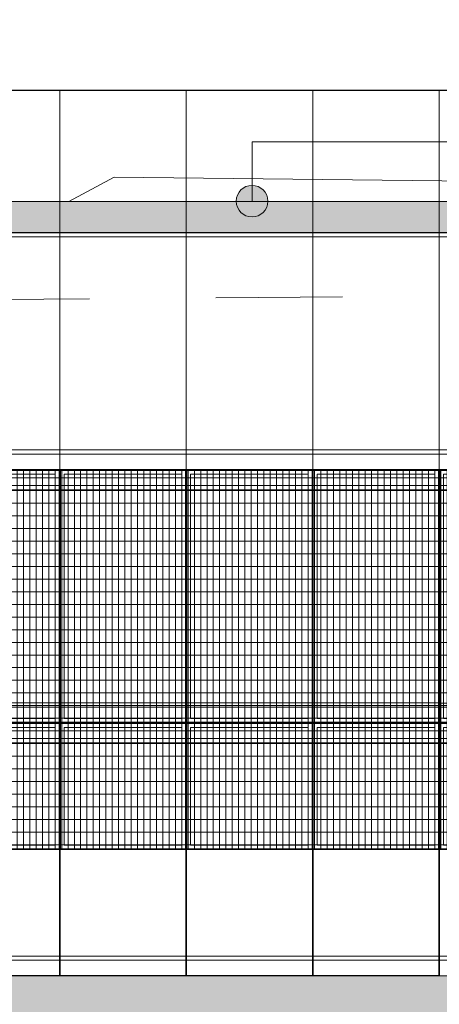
# Model space of a CAD drawing. Header units: metres. Extents: x -373759 to -373409, y 810976 to 811228.
# Tile 32 of 153: x -373644.7 to -373641.38, y 811109.66 to 811117.44. Entities that reach past the tile are written whole.
import ezdxf

# ---------------------------------------------------------------- set-up
doc = ezdxf.new("R2010")
doc.units = ezdxf.units.M
doc.header["$XCLIPFRAME"] = 2
doc.linetypes.add('TRAÇO 1mm', pattern=[2, 1, -1])
for name, color, linetype, lineweight, true_color in [('A-DETL', 7, 'Continuous', 5, 0x00a600), ('BASE ALAMEDA JULIO MULLER 1_explodidoR01_dwg', 7, 'Continuous', 5, 0x767676), ('Curva_Intermediária', 7, 'Continuous', 9, 0x656565)]:
    doc.layers.add(name, color=color, linetype=linetype, lineweight=lineweight, true_color=true_color)
for name, color, linetype, lineweight in [('A-FLOR', 7, 'Continuous', 5), ('A-FLOR-PATT', 7, 'Continuous', 5), ('A-GENM', 7, 'Continuous', 5), ('G-ANNO-TEXT', 7, 'Continuous', 5), ('I-WALL', 7, 'Continuous', 5)]:
    doc.layers.add(name, color=color, linetype=linetype, lineweight=lineweight)
picture_1 = doc.add_image_def('image1.jpg', size_in_pixel=(999, 584))

# ---------------------------------------------------------------- blocks, each defined once
blk = doc.blocks.new('BASE ALAMEDA JULIO MULLER 1_explodidoR01_dwg-478056-PISTA INFERIOR PARTE 1')
at = {"layer": 'Curva_Intermediária', "color": 9, "lineweight": 5, "true_color": 0xc0c0c0, "flags": 128}
blk.add_lwpolyline([(-2381.1, 891326.2), (-4754.5, 891981.2), (-9282.5, 893341.2), (-13522.5, 894429.2), (-17362.5, 895565.2), (-17759.7, 895478.9)], dxfattribs=at)
blk = doc.blocks.new('_EST_ PLACA PISO ESTRUTURAL BORDA - _EST_ PLACA PISO ESTRUTURAL BORDA-V31-PISTA INFERIOR PARTE 1')
at = {"layer": 'A-GENM', "color": 253, "true_color": 0xaaaaaa}
for p, q in [((-1000, 500), (-1000, -500)), ((1997.5, 500), (-997.5, 500)), ((-997.5, 500), (1997.5, 500)), ((-997.5, 500), (-997.5, -500)), ((-997.5, 500), (-997.5, -500)), ((-997.5, 500), (1997.5, 500)), ((-875.8, 500), (-997.5, 500)), ((-997.5, -500), (-997.5, 500)), ((-997.5, 500), (-997.5, -500)), ((-842.5, 500), (-875.8, 500)), ((-875.8, 500), (-875.8, -500)), ((842.5, 500), (-842.5, 500)), ((-842.5, -500), (-842.5, 500)), ((875.8, 500), (842.5, 500)), ((842.5, 500), (842.5, -500)), ((1997.5, 500), (875.8, 500)), ((875.8, 500), (875.8, -500)), ((1997.5, -500), (1997.5, 500)), ((1997.5, 500), (1997.5, -500)), ((1997.5, 500), (1997.5, -500)), ((1997.5, 500), (1997.5, -500)), ((2000, 500), (2000, -500)), ((1997.5, -500), (-997.5, -500)), ((-997.5, -500), (1997.5, -500)), ((-997.5, -500), (-875.8, -500)), ((1997.5, -500), (-997.5, -500)), ((-875.8, -500), (-842.5, -500)), ((-842.5, -500), (842.5, -500)), ((842.5, -500), (875.8, -500)), ((875.8, -500), (1997.5, -500))]:
    blk.add_line(p, q, dxfattribs=at)
blk = doc.blocks.new('_EST_ PLACA PISO ESTRUTURAL MEIO - _EST_ PLACA PISO ESTRUTURAL MEIO-V50-PISTA INFERIOR PARTE 1')
at = {"layer": 'A-GENM', "color": 253, "true_color": 0xaaaaaa}
for p, q in [((-1000, -500), (-1000, 500)), ((-997.5, 500), (997.5, 500)), ((-875.8, 500), (-997.5, 500)), ((997.5, 497.5), (-997.5, 497.5)), ((-997.5, 497.5), (997.5, 497.5)), ((-997.5, 497.5), (-997.5, -497.5)), ((-997.5, 497.5), (-997.5, -497.5)), ((-997.5, -497.5), (-997.5, 497.5)), ((-997.5, 497.5), (-997.5, -497.5)), ((-842.5, 500), (-875.8, 500)), ((-875.8, 493.2), (-875.8, 465)), ((842.5, 500), (-842.5, 500)), ((-842.5, 465), (-842.5, 492.7)), ((875.8, 500), (842.5, 500)), ((842.5, 495), (842.5, 466.9)), ((997.5, 500), (875.8, 500)), ((875.8, 495), (875.8, 466.4)), ((997.5, -497.5), (997.5, 497.5)), ((997.5, 497.5), (997.5, -497.5)), ((997.5, 497.5), (997.5, -497.5)), ((997.5, 497.5), (997.5, -497.5)), ((1000, -500), (1000, 500)), ((-875.8, 465), (-875.8, -465)), ((-842.5, -465), (-842.5, 465)), ((842.5, 465), (842.5, -465)), ((875.8, 465), (875.8, -465)), ((-875.8, -465), (-875.8, -493.2)), ((-842.5, -492.7), (-842.5, -465)), ((842.5, -466.9), (842.5, -495)), ((875.8, -466.4), (875.8, -495)), ((997.5, -497.5), (-997.5, -497.5)), ((-997.5, -497.5), (997.5, -497.5)), ((-997.5, -500), (-875.8, -500)), ((997.5, -500), (-997.5, -500)), ((-875.8, -500), (-842.5, -500)), ((-842.5, -500), (842.5, -500)), ((842.5, -500), (875.8, -500)), ((875.8, -500), (997.5, -500))]:
    blk.add_line(p, q, dxfattribs=at)
blk = doc.blocks.new('_EST_ PLACA PISO ESTRUTURAL MEIO - _EST_ PLACA PISO ESTRUTURAL MEIO-V51-PISTA INFERIOR PARTE 1')
at = {"layer": 'A-GENM', "color": 253, "true_color": 0xaaaaaa}
for p, q in [((-1000, 500), (-1000, -500)), ((-997.5, 500), (0, 500)), ((-875.8, 500), (-997.5, 500)), ((-2.5, 497.5), (-997.5, 497.5)), ((-997.5, 497.5), (-2.5, 497.5)), ((-997.5, 497.5), (-997.5, -497.5)), ((-997.5, 497.5), (-997.5, -497.5)), ((-997.5, -497.5), (-997.5, 497.5)), ((-997.5, 497.5), (-997.5, -497.5)), ((-842.5, 500), (-875.8, 500)), ((-875.8, 495), (-875.8, 467.8)), ((0, 500), (-842.5, 500)), ((-842.5, 465), (-842.5, 495)), ((0, 500), (997.5, 500)), ((842.5, 500), (0, 500)), ((997.5, 497.5), (0, 497.5)), ((0, 497.5), (997.5, 497.5)), ((875.8, 500), (842.5, 500)), ((842.5, 497.5), (842.5, -497.5)), ((997.5, 500), (875.8, 500)), ((875.8, 497.5), (875.8, -497.5)), ((997.5, -497.5), (997.5, 497.5)), ((997.5, 497.5), (997.5, -497.5)), ((997.5, 497.5), (997.5, -497.5)), ((997.5, 497.5), (997.5, -497.5)), ((1000, 500), (1000, -500)), ((-875.8, 465), (-875.8, -465)), ((-842.5, -465), (-842.5, 465)), ((-842.5, -495), (-842.5, -465)), ((-2.5, -497.5), (-997.5, -497.5)), ((-997.5, -497.5), (-2.5, -497.5)), ((-997.5, -500), (-875.8, -500)), ((0, -500), (-997.5, -500)), ((-875.8, -467.8), (-875.8, -495)), ((-875.8, -500), (-842.5, -500)), ((-842.5, -500), (0, -500)), ((997.5, -497.5), (0, -497.5)), ((0, -497.5), (997.5, -497.5)), ((0, -500), (842.5, -500)), ((997.5, -500), (0, -500)), ((842.5, -500), (875.8, -500)), ((875.8, -500), (997.5, -500))]:
    blk.add_line(p, q, dxfattribs=at)
blk = doc.blocks.new('_EST_ PLACA PISO ESTRUTURAL MEIO - _EST_ PLACA PISO ESTRUTURAL MEIO-V52-PISTA INFERIOR PARTE 1')
at = {"layer": 'A-GENM', "color": 253, "true_color": 0xaaaaaa}
for p, q in [((-1000, -500), (-1000, 500)), ((-997.5, 500), (997.5, 500)), ((-875.8, 500), (-997.5, 500)), ((997.5, 497.5), (-997.5, 497.5)), ((-997.5, 497.5), (997.5, 497.5)), ((-997.5, 497.5), (-997.5, 5.9)), ((-997.5, 497.5), (-997.5, 5.9)), ((-997.5, 5.9), (-997.5, 497.5)), ((-997.5, 497.5), (-997.5, 5.9)), ((-842.5, 500), (-875.8, 500)), ((-875.8, 493.2), (-875.8, 465)), ((842.5, 500), (-842.5, 500)), ((-842.5, 465), (-842.5, 492.7)), ((875.8, 500), (842.5, 500)), ((842.5, 495), (842.5, 466.9)), ((997.5, 500), (875.8, 500)), ((875.8, 495), (875.8, 466.4)), ((997.5, -497.5), (997.5, 497.5)), ((997.5, 497.5), (997.5, -497.5)), ((997.5, 497.5), (997.5, -497.5)), ((997.5, 497.5), (997.5, -497.5)), ((1000, -500), (1000, 500)), ((-875.8, 465), (-875.8, -465)), ((-842.5, -465), (-842.5, 465)), ((842.5, 465), (842.5, -465)), ((875.8, 465), (875.8, -465)), ((-997.5, 3.6), (-997.5, -497.5)), ((-997.5, 3.6), (-997.5, -497.5)), ((-997.5, -497.5), (-997.5, 3.6)), ((-997.5, 3.6), (-997.5, -497.5)), ((-875.8, -465), (-875.8, -493.2)), ((-842.5, -492.7), (-842.5, -465)), ((842.5, -466.9), (842.5, -495)), ((875.8, -466.4), (875.8, -495)), ((997.5, -497.5), (-997.5, -497.5)), ((-997.5, -497.5), (997.5, -497.5)), ((-997.5, -500), (-875.8, -500)), ((997.5, -500), (-997.5, -500)), ((-875.8, -500), (-842.5, -500)), ((-842.5, -500), (842.5, -500)), ((842.5, -500), (875.8, -500)), ((875.8, -500), (997.5, -500))]:
    blk.add_line(p, q, dxfattribs=at)
blk = doc.blocks.new('_EST_ PLACA PISO ESTRUTURAL MEIO - _EST_ PLACA PISO ESTRUTURAL MEIO-V53-PISTA INFERIOR PARTE 1')
at = {"layer": 'A-GENM', "color": 253, "true_color": 0xaaaaaa}
for p, q in [((-1000, 500), (-1000, -500)), ((-997.5, 500), (0, 500)), ((-875.8, 500), (-997.5, 500)), ((-2.5, 497.5), (-997.5, 497.5)), ((-997.5, 497.5), (-2.5, 497.5)), ((-997.5, 497.5), (-997.5, -4.1)), ((-997.5, 497.5), (-997.5, -4.1)), ((-997.5, -4.1), (-997.5, 497.5)), ((-997.5, 497.5), (-997.5, -4.1)), ((-842.5, 500), (-875.8, 500)), ((-875.8, 495), (-875.8, 467.8)), ((0, 500), (-842.5, 500)), ((-842.5, 465), (-842.5, 495)), ((0, 500), (997.5, 500)), ((842.5, 500), (0, 500)), ((997.5, 497.5), (0, 497.5)), ((0, 497.5), (997.5, 497.5)), ((875.8, 500), (842.5, 500)), ((842.5, 497.5), (842.5, -497.5)), ((997.5, 500), (875.8, 500)), ((875.8, 497.5), (875.8, -497.5)), ((997.5, -497.5), (997.5, 497.5)), ((997.5, 497.5), (997.5, -497.5)), ((997.5, 497.5), (997.5, -497.5)), ((997.5, 497.5), (997.5, -497.5)), ((1000, 500), (1000, -500)), ((-875.8, 465), (-875.8, -465)), ((-842.5, -465), (-842.5, 465)), ((-997.5, -5.9), (-997.5, -497.5)), ((-997.5, -5.9), (-997.5, -497.5)), ((-997.5, -497.5), (-997.5, -5.9)), ((-997.5, -5.9), (-997.5, -497.5)), ((-842.5, -495), (-842.5, -465)), ((-2.5, -497.5), (-997.5, -497.5)), ((-997.5, -497.5), (-2.5, -497.5)), ((-997.5, -500), (-875.8, -500)), ((0, -500), (-997.5, -500)), ((-875.8, -467.8), (-875.8, -495)), ((-875.8, -500), (-842.5, -500)), ((-842.5, -500), (0, -500)), ((997.5, -497.5), (0, -497.5)), ((0, -497.5), (997.5, -497.5)), ((0, -500), (842.5, -500)), ((997.5, -500), (0, -500)), ((842.5, -500), (875.8, -500)), ((875.8, -500), (997.5, -500))]:
    blk.add_line(p, q, dxfattribs=at)
blk = doc.blocks.new('_EST_ PLACA PISO ESTRUTURAL MEIO - _EST_ PLACA PISO ESTRUTURAL MEIO-V54-PISTA INFERIOR PARTE 1')
at = {"layer": 'A-GENM', "color": 253, "true_color": 0xaaaaaa}
for p, q in [((-1000, -500), (-1000, 500)), ((-997.5, 500), (997.5, 500)), ((-875.8, 500), (-997.5, 500)), ((997.5, 497.5), (-997.5, 497.5)), ((-997.5, 497.5), (997.5, 497.5)), ((-997.5, 497.5), (-997.5, -497.5)), ((-997.5, 497.5), (-997.5, -497.5)), ((-997.5, -497.5), (-997.5, 497.5)), ((-997.5, 497.5), (-997.5, -497.5)), ((-842.5, 500), (-875.8, 500)), ((-875.8, 493.2), (-875.8, 465)), ((842.5, 500), (-842.5, 500)), ((-842.5, 465), (-842.5, 492.7)), ((875.8, 500), (842.5, 500)), ((842.5, 495), (842.5, 466.9)), ((997.5, 500), (875.8, 500)), ((875.8, 495), (875.8, 466.4)), ((997.5, -497.5), (997.5, 497.5)), ((997.5, 497.5), (997.5, -497.5)), ((997.5, 497.5), (997.5, -497.5)), ((997.5, 497.5), (997.5, -497.5)), ((1000, -500), (1000, 500)), ((-875.8, 465), (-875.8, -465)), ((-842.5, -465), (-842.5, 465)), ((842.5, 465), (842.5, -465)), ((875.8, 465), (875.8, -465)), ((-875.8, -465), (-875.8, -493.2)), ((-842.5, -492.7), (-842.5, -465)), ((842.5, -466.9), (842.5, -495)), ((875.8, -466.4), (875.8, -495)), ((997.5, -497.5), (-997.5, -497.5)), ((-997.5, -497.5), (997.5, -497.5)), ((-997.5, -500), (-875.8, -500)), ((997.5, -500), (-997.5, -500)), ((-875.8, -500), (-842.5, -500)), ((-842.5, -500), (842.5, -500)), ((842.5, -500), (875.8, -500)), ((875.8, -500), (997.5, -500))]:
    blk.add_line(p, q, dxfattribs=at)
blk = doc.blocks.new('_EST_ PLACA PISO ESTRUTURAL MEIO - _EST_ PLACA PISO ESTRUTURAL MEIO-V55-PISTA INFERIOR PARTE 1')
at = {"layer": 'A-GENM', "color": 253, "true_color": 0xaaaaaa}
for p, q in [((-1000, 500), (-1000, -500)), ((-997.5, 500), (0, 500)), ((-875.8, 500), (-997.5, 500)), ((-2.5, 497.5), (-997.5, 497.5)), ((-997.5, 497.5), (-2.5, 497.5)), ((-997.5, 497.5), (-997.5, -497.5)), ((-997.5, 497.5), (-997.5, -497.5)), ((-997.5, -497.5), (-997.5, 497.5)), ((-997.5, 497.5), (-997.5, -497.5)), ((-842.5, 500), (-875.8, 500)), ((-875.8, 495), (-875.8, 467.8)), ((0, 500), (-842.5, 500)), ((-842.5, 465), (-842.5, 495)), ((0, 500), (997.5, 500)), ((842.5, 500), (0, 500)), ((997.5, 497.5), (0, 497.5)), ((0, 497.5), (997.5, 497.5)), ((875.8, 500), (842.5, 500)), ((842.5, 497.5), (842.5, -497.5)), ((997.5, 500), (875.8, 500)), ((875.8, 497.5), (875.8, -497.5)), ((997.5, -497.5), (997.5, 497.5)), ((997.5, 497.5), (997.5, -497.5)), ((997.5, 497.5), (997.5, -497.5)), ((997.5, 497.5), (997.5, -497.5)), ((1000, 500), (1000, -500)), ((-875.8, 465), (-875.8, -465)), ((-842.5, -465), (-842.5, 465)), ((-842.5, -495), (-842.5, -465)), ((-2.5, -497.5), (-997.5, -497.5)), ((-997.5, -497.5), (-2.5, -497.5)), ((-997.5, -500), (-875.8, -500)), ((0, -500), (-997.5, -500)), ((-875.8, -467.8), (-875.8, -495)), ((-875.8, -500), (-842.5, -500)), ((-842.5, -500), (0, -500)), ((997.5, -497.5), (0, -497.5)), ((0, -497.5), (997.5, -497.5)), ((0, -500), (842.5, -500)), ((997.5, -500), (0, -500)), ((842.5, -500), (875.8, -500)), ((875.8, -500), (997.5, -500))]:
    blk.add_line(p, q, dxfattribs=at)
blk = doc.blocks.new('_EST_ PLACA PISO ESTRUTURAL BORDA - _EST_ PLACA PISO ESTRUTURAL BORDA-V56-PISTA INFERIOR PARTE 1')
at = {"layer": 'A-GENM', "color": 253, "true_color": 0xaaaaaa}
for p, q in [((-1000, 500), (-1000, -500)), ((1997.5, 500), (-997.5, 500)), ((-997.5, 500), (1997.5, 500)), ((-997.5, 500), (-997.5, -500)), ((-997.5, 500), (-997.5, -500)), ((-997.5, 500), (1997.5, 500)), ((-875.8, 500), (-997.5, 500)), ((-997.5, -500), (-997.5, 500)), ((-997.5, 500), (-997.5, -500)), ((-842.5, 500), (-875.8, 500)), ((-875.8, 500), (-875.8, -500)), ((842.5, 500), (-842.5, 500)), ((-842.5, -500), (-842.5, 500)), ((875.8, 500), (842.5, 500)), ((842.5, 500), (842.5, -500)), ((1997.5, 500), (875.8, 500)), ((875.8, 500), (875.8, -500)), ((1997.5, -500), (1997.5, 500)), ((1997.5, 500), (1997.5, -500)), ((1997.5, 500), (1997.5, -500)), ((1997.5, 500), (1997.5, -500)), ((2000, 500), (2000, -500)), ((1997.5, -500), (-997.5, -500)), ((-997.5, -500), (1997.5, -500)), ((-997.5, -500), (-875.8, -500)), ((1997.5, -500), (-997.5, -500)), ((-875.8, -500), (-842.5, -500)), ((-842.5, -500), (842.5, -500)), ((842.5, -500), (875.8, -500)), ((875.8, -500), (1997.5, -500))]:
    blk.add_line(p, q, dxfattribs=at)
blk = doc.blocks.new('_EST_ PLACA PISO ESTRUTURAL MEIO - _EST_ PLACA PISO ESTRUTURAL MEIO-V57-PISTA INFERIOR PARTE 1')
at = {"layer": 'A-GENM', "color": 253, "true_color": 0xaaaaaa}
for p, q in [((-1000, -500), (-1000, 500)), ((-997.5, 500), (997.5, 500)), ((-875.8, 500), (-997.5, 500)), ((997.5, 497.5), (-997.5, 497.5)), ((-997.5, 497.5), (997.5, 497.5)), ((-997.5, 497.5), (-997.5, -497.5)), ((-997.5, 497.5), (-997.5, -497.5)), ((-997.5, -497.5), (-997.5, 497.5)), ((-997.5, 497.5), (-997.5, -497.5)), ((-842.5, 500), (-875.8, 500)), ((-875.8, 493.2), (-875.8, 465)), ((842.5, 500), (-842.5, 500)), ((-842.5, 465), (-842.5, 492.7)), ((875.8, 500), (842.5, 500)), ((842.5, 495), (842.5, 466.9)), ((997.5, 500), (875.8, 500)), ((875.8, 495), (875.8, 466.4)), ((997.5, -497.5), (997.5, 497.5)), ((997.5, 497.5), (997.5, -497.5)), ((997.5, 497.5), (997.5, -497.5)), ((997.5, 497.5), (997.5, -497.5)), ((1000, -500), (1000, 500)), ((-875.8, 465), (-875.8, -465)), ((-842.5, -465), (-842.5, 465)), ((842.5, 465), (842.5, -465)), ((875.8, 465), (875.8, -465)), ((-875.8, -465), (-875.8, -493.2)), ((-842.5, -492.7), (-842.5, -465)), ((842.5, -466.9), (842.5, -495)), ((875.8, -466.4), (875.8, -495)), ((997.5, -497.5), (-997.5, -497.5)), ((-997.5, -497.5), (997.5, -497.5)), ((-997.5, -500), (-875.8, -500)), ((997.5, -500), (-997.5, -500)), ((-875.8, -500), (-842.5, -500)), ((-842.5, -500), (842.5, -500)), ((842.5, -500), (875.8, -500)), ((875.8, -500), (997.5, -500))]:
    blk.add_line(p, q, dxfattribs=at)
blk = doc.blocks.new('_EST_ PLACA PISO ESTRUTURAL MEIO - _EST_ PLACA PISO ESTRUTURAL MEIO-V58-PISTA INFERIOR PARTE 1')
at = {"layer": 'A-GENM', "color": 253, "true_color": 0xaaaaaa}
for p, q in [((-1000, 500), (-1000, -500)), ((-997.5, 500), (0, 500)), ((-875.8, 500), (-997.5, 500)), ((-2.5, 497.5), (-997.5, 497.5)), ((-997.5, 497.5), (-2.5, 497.5)), ((-997.5, 497.5), (-997.5, -497.5)), ((-997.5, 497.5), (-997.5, -497.5)), ((-997.5, -497.5), (-997.5, 497.5)), ((-997.5, 497.5), (-997.5, -497.5)), ((-842.5, 500), (-875.8, 500)), ((-875.8, 495), (-875.8, 467.8)), ((0, 500), (-842.5, 500)), ((-842.5, 465), (-842.5, 495)), ((0, 500), (997.5, 500)), ((842.5, 500), (0, 500)), ((997.5, 497.5), (0, 497.5)), ((0, 497.5), (997.5, 497.5)), ((875.8, 500), (842.5, 500)), ((842.5, 497.5), (842.5, -497.5)), ((997.5, 500), (875.8, 500)), ((875.8, 497.5), (875.8, -497.5)), ((997.5, -497.5), (997.5, 497.5)), ((997.5, 497.5), (997.5, -497.5)), ((997.5, 497.5), (997.5, -497.5)), ((997.5, 497.5), (997.5, -497.5)), ((1000, 500), (1000, -500)), ((-875.8, 465), (-875.8, -465)), ((-842.5, -465), (-842.5, 465)), ((-842.5, -495), (-842.5, -465)), ((-2.5, -497.5), (-997.5, -497.5)), ((-997.5, -497.5), (-2.5, -497.5)), ((-997.5, -500), (-875.8, -500)), ((0, -500), (-997.5, -500)), ((-875.8, -467.8), (-875.8, -495)), ((-875.8, -500), (-842.5, -500)), ((-842.5, -500), (0, -500)), ((997.5, -497.5), (0, -497.5)), ((0, -497.5), (997.5, -497.5)), ((0, -500), (842.5, -500)), ((997.5, -500), (0, -500)), ((842.5, -500), (875.8, -500)), ((875.8, -500), (997.5, -500))]:
    blk.add_line(p, q, dxfattribs=at)
blk = doc.blocks.new('_EST_ PLACA PISO ESTRUTURAL BORDA - _EST_ PLACA PISO ESTRUTURAL BORDA-V61-PISTA INFERIOR PARTE 1')
at = {"layer": 'A-GENM', "color": 253, "true_color": 0xaaaaaa}
for p, q in [((-1000, 500), (-1000, -500)), ((1997.5, 500), (-997.5, 500)), ((-997.5, 500), (1997.5, 500)), ((-997.5, 500), (-997.5, -500)), ((-997.5, 500), (-997.5, -500)), ((-997.5, 500), (1997.5, 500)), ((-875.8, 500), (-997.5, 500)), ((-997.5, -500), (-997.5, 500)), ((-997.5, 500), (-997.5, -500)), ((-842.5, 500), (-875.8, 500)), ((-875.8, 500), (-875.8, -500)), ((842.5, 500), (-842.5, 500)), ((-842.5, -500), (-842.5, 500)), ((875.8, 500), (842.5, 500)), ((842.5, 500), (842.5, -500)), ((1997.5, 500), (875.8, 500)), ((875.8, 500), (875.8, -500)), ((1997.5, -500), (1997.5, 500)), ((1997.5, 500), (1997.5, -500)), ((1997.5, 500), (1997.5, -500)), ((1997.5, 500), (1997.5, -500)), ((2000, 500), (2000, -500)), ((1997.5, -500), (-997.5, -500)), ((-997.5, -500), (1997.5, -500)), ((-997.5, -500), (-875.8, -500)), ((1997.5, -500), (-997.5, -500)), ((-875.8, -500), (-842.5, -500)), ((-842.5, -500), (842.5, -500)), ((842.5, -500), (875.8, -500)), ((875.8, -500), (1997.5, -500))]:
    blk.add_line(p, q, dxfattribs=at)
blk = doc.blocks.new('_EST_ PLACA PISO ESTRUTURAL MEIO - _EST_ PLACA PISO ESTRUTURAL MEIO-V62-PISTA INFERIOR PARTE 1')
at = {"layer": 'A-GENM', "color": 253, "true_color": 0xaaaaaa}
for p, q in [((-1000, -500), (-1000, 500)), ((-997.5, 500), (997.5, 500)), ((-875.8, 500), (-997.5, 500)), ((997.5, 497.5), (-997.5, 497.5)), ((-997.5, 497.5), (997.5, 497.5)), ((-997.5, 497.5), (-997.5, -497.5)), ((-997.5, 497.5), (-997.5, -497.5)), ((-997.5, -497.5), (-997.5, 497.5)), ((-997.5, 497.5), (-997.5, -497.5)), ((-842.5, 500), (-875.8, 500)), ((-875.8, 493.2), (-875.8, 466.7)), ((842.5, 500), (-842.5, 500)), ((-842.5, 466.7), (-842.5, 492.7)), ((875.8, 500), (842.5, 500)), ((842.5, 495), (842.5, 466.9)), ((997.5, 500), (875.8, 500)), ((875.8, 495), (875.8, 466.7)), ((997.5, -497.5), (997.5, 497.5)), ((997.5, 497.5), (997.5, -497.5)), ((997.5, 497.5), (997.5, -497.5)), ((997.5, 497.5), (997.5, -497.5)), ((1000, -500), (1000, 500)), ((-875.8, 465), (-875.8, -465)), ((-842.5, -465), (-842.5, 465)), ((842.5, 465), (842.5, -465)), ((875.8, 465), (875.8, -465)), ((-875.8, -465), (-875.8, -493.2)), ((-842.5, -492.7), (-842.5, -465)), ((842.5, -466.9), (842.5, -495)), ((875.8, -466.4), (875.8, -495)), ((997.5, -497.5), (-997.5, -497.5)), ((-997.5, -497.5), (997.5, -497.5)), ((-997.5, -500), (-875.8, -500)), ((997.5, -500), (-997.5, -500)), ((-875.8, -500), (-842.5, -500)), ((-842.5, -500), (842.5, -500)), ((842.5, -500), (875.8, -500)), ((875.8, -500), (997.5, -500))]:
    blk.add_line(p, q, dxfattribs=at)
blk = doc.blocks.new('_EST_ PLACA PISO ESTRUTURAL MEIO - _EST_ PLACA PISO ESTRUTURAL MEIO-V63-PISTA INFERIOR PARTE 1')
at = {"layer": 'A-GENM', "color": 253, "true_color": 0xaaaaaa}
for p, q in [((-1000, 500), (-1000, -500)), ((-997.5, 500), (0, 500)), ((-875.8, 500), (-997.5, 500)), ((-2.5, 497.5), (-997.5, 497.5)), ((-997.5, 497.5), (-2.5, 497.5)), ((-997.5, 497.5), (-997.5, -497.5)), ((-997.5, 497.5), (-997.5, -497.5)), ((-997.5, -497.5), (-997.5, 497.5)), ((-997.5, 497.5), (-997.5, -497.5)), ((-842.5, 500), (-875.8, 500)), ((-875.8, 495), (-875.8, 467.8)), ((0, 500), (-842.5, 500)), ((-842.5, 465), (-842.5, 495)), ((0, 500), (997.5, 500)), ((842.5, 500), (0, 500)), ((997.5, 497.5), (0, 497.5)), ((0, 497.5), (997.5, 497.5)), ((875.8, 500), (842.5, 500)), ((842.5, 497.5), (842.5, -497.5)), ((997.5, 500), (875.8, 500)), ((875.8, 497.5), (875.8, -497.5)), ((997.5, -497.5), (997.5, 497.5)), ((997.5, 497.5), (997.5, -497.5)), ((997.5, 497.5), (997.5, -497.5)), ((997.5, 497.5), (997.5, -497.5)), ((1000, 500), (1000, -500)), ((-875.8, 465), (-875.8, -465)), ((-842.5, -465), (-842.5, 465)), ((-2.5, -497.5), (-997.5, -497.5)), ((-997.5, -497.5), (-2.5, -497.5)), ((-997.5, -500), (-875.8, -500)), ((0, -500), (-997.5, -500)), ((-875.8, -467.8), (-875.8, -495)), ((-875.8, -500), (-842.5, -500)), ((-842.5, -495), (-842.5, -468.8)), ((-842.5, -500), (0, -500)), ((997.5, -497.5), (0, -497.5)), ((0, -497.5), (997.5, -497.5)), ((0, -500), (842.5, -500)), ((997.5, -500), (0, -500)), ((842.5, -500), (875.8, -500)), ((875.8, -500), (997.5, -500))]:
    blk.add_line(p, q, dxfattribs=at)
blk = doc.blocks.new('_EME_ GRADEX PISO 3X1  - _EME_ GRADEX PISO 3X1 -3587918-PISTA INFERIOR PARTE 1')
at = {"layer": 'A-GENM', "true_color": 0xaaaaaa}
h = blk.add_hatch(dxfattribs=at)
h.set_pattern_fill('FP_1', color=253, style=0, pattern_type=2)
h.set_pattern_definition([(270, (3125.54, 1874.46), (100, 6e-15), []), (0, (3125.54, 1874.46), (0, 50), [])])
h.paths.add_polyline_path([(0, -1000), (3000, -1000), (3000, 0), (0, 0), (0, -502.1)], flags=0)
at = {"layer": 'A-GENM', "color": 253, "true_color": 0xaaaaaa}
for p, q in [((0, -1000), (0, 0)), ((0, 0), (2000, 0)), ((2000, 0), (0, 0)), ((0, 0), (0, -1000)), ((0, -1000), (0, 0)), ((0, 0), (3000, 0)), ((3000, 0), (0, 0)), ((0, 0), (0, -1000)), ((2000, 0), (2000, -1000)), ((2000, -1000), (2000, 0)), ((3000, 0), (3000, -1000)), ((3000, -1000), (3000, 0)), ((5, -5), (1995, -5)), ((5, -995), (5, -5)), ((5, -5), (1995, -5)), ((5, -995), (5, -5)), ((1965, -35), (35, -35)), ((35, -35), (35, -965)), ((35, -965), (35, -35)), ((35, -35), (1965, -35)), ((1965, -965), (1965, -35)), ((1965, -35), (1965, -965)), ((1995, -5), (1995, -995)), ((1995, -5), (1995, -995)), ((2000, -1000), (2000, 0)), ((2000, 0), (3000, 0)), ((3000, 0), (2000, 0)), ((2000, 0), (2000, -1000)), ((2005, -5), (2995, -5)), ((2005, -995), (2005, -5)), ((2005, -5), (2995, -5)), ((2005, -995), (2005, -5)), ((2965, -35), (2035, -35)), ((2035, -35), (2035, -965)), ((2035, -965), (2035, -35)), ((2035, -35), (2965, -35)), ((2965, -965), (2965, -35)), ((2965, -35), (2965, -965)), ((2995, -5), (2995, -995)), ((2995, -5), (2995, -995)), ((3000, 0), (3000, -1000)), ((3000, -1000), (3000, 0)), ((2000, -1000), (0, -1000)), ((0, -1000), (2000, -1000)), ((3000, -1000), (0, -1000)), ((0, -1000), (3000, -1000)), ((1995, -995), (5, -995)), ((1995, -995), (5, -995)), ((35, -965), (1965, -965)), ((1965, -965), (35, -965)), ((3000, -1000), (2000, -1000)), ((2000, -1000), (3000, -1000)), ((2995, -995), (2005, -995)), ((2995, -995), (2005, -995)), ((2035, -965), (2965, -965)), ((2965, -965), (2035, -965))]:
    blk.add_line(p, q, dxfattribs=at)
blk = doc.blocks.new('_EME_ GRADEX PISO 3X1  - _EME_ GRADEX PISO 3X1 -V185-PISTA INFERIOR PARTE 1')
at = {"layer": 'A-GENM', "true_color": 0xaaaaaa}
h = blk.add_hatch(dxfattribs=at)
h.set_pattern_fill('FP_4', color=253, style=0, pattern_type=2)
h.set_pattern_definition([(90, (3125.54, -1874.46), (100, -6e-15), []), (0, (3125.54, -1874.46), (0, -50), [])])
h.paths.add_polyline_path([(0, 0), (3000, 0), (3000, 1000), (0, 1000), (0, 557.8)], flags=0)
at = {"layer": 'A-GENM', "color": 253, "true_color": 0xaaaaaa}
for p, q in [((0, 0), (0, 1000)), ((0, 1000), (2000, 1000)), ((2000, 1000), (0, 1000)), ((0, 1000), (0, 0)), ((0, 0), (0, 1000)), ((0, 1000), (3000, 1000)), ((3000, 1000), (0, 1000)), ((0, 1000), (0, 0)), ((5, 5), (5, 995)), ((5, 995), (1995, 995)), ((5, 995), (1995, 995)), ((5, 5), (5, 995)), ((1965, 965), (35, 965)), ((35, 965), (35, 35)), ((35, 35), (35, 965)), ((35, 965), (1965, 965)), ((1965, 35), (1965, 965)), ((1965, 965), (1965, 35)), ((1995, 995), (1995, 5)), ((1995, 995), (1995, 5)), ((2000, 1000), (2000, 0)), ((2000, 0), (2000, 1000)), ((2000, 0), (2000, 1000)), ((2000, 1000), (3000, 1000)), ((3000, 1000), (2000, 1000)), ((2000, 1000), (2000, 0)), ((2005, 5), (2005, 995)), ((2005, 995), (2995, 995)), ((2005, 995), (2995, 995)), ((2005, 5), (2005, 995)), ((2035, 965), (2035, 35)), ((2965, 965), (2035, 965)), ((2035, 965), (2965, 965)), ((2035, 35), (2035, 965)), ((2965, 35), (2965, 965)), ((2965, 965), (2965, 35)), ((2995, 995), (2995, 5)), ((2995, 995), (2995, 5)), ((3000, 1000), (3000, 0)), ((3000, 0), (3000, 1000)), ((3000, 1000), (3000, 0)), ((3000, 0), (3000, 1000)), ((2000, 0), (0, 0)), ((0, 0), (2000, 0)), ((3000, 0), (0, 0)), ((0, 0), (3000, 0)), ((1995, 5), (5, 5)), ((1995, 5), (5, 5)), ((35, 35), (1965, 35)), ((1965, 35), (35, 35)), ((3000, 0), (2000, 0)), ((2000, 0), (3000, 0)), ((2995, 5), (2005, 5)), ((2995, 5), (2005, 5)), ((2035, 35), (2965, 35)), ((2965, 35), (2035, 35))]:
    blk.add_line(p, q, dxfattribs=at)

msp = doc.modelspace()

# ---------------------------------------------------------------- hatches: boundary and pattern name
at = {"layer": 'A-FLOR-PATT', "true_color": 0xff9191}
msp.add_hatch(color=21, dxfattribs=at).paths.add_polyline_path([(-373473.0921, 811079.2022), (-373472.52, 811081.1186), (-373565.7693, 811108.9896), (-373566.2673, 811109.1319), (-373566.7686, 811109.2621), (-373567.2729, 811109.3802), (-373567.7799, 811109.486), (-373568.2893, 811109.5795), (-373568.8008, 811109.6606), (-373569.3142, 811109.7294), (-373569.829, 811109.7857), (-373570.3451, 811109.8295), (-373570.8621, 811109.8608), (-373571.3797, 811109.8796), (-373571.8975, 811109.8859), (-373707.604, 811109.8866), (-373707.9405, 811109.8929), (-373708.277, 811109.9118), (-373708.6127, 811109.9434), (-373708.9471, 811109.9875), (-373709.2795, 811110.0441), (-373709.6096, 811110.1131), (-373709.9825, 811110.2076), (-373710.2675, 811110.2902), (-373710.5812, 811110.3936), (-373710.8973, 811110.5112), (-373711.2091, 811110.6407), (-373711.5152, 811110.7814), (-373711.8164, 811110.9338), (-373712.1111, 811111.0971), (-373712.4459, 811111.3018), (-373712.6817, 811111.4565), (-373712.9568, 811111.6522), (-373713.2238, 811111.8577), (-373713.4832, 811112.0732), (-373713.7343, 811112.2983), (-373713.9769, 811112.5327), (-373714.2105, 811112.7759), (-373714.4348, 811113.0278), (-373714.6495, 811113.2878), (-373714.8543, 811113.5558), (-373715.0489, 811113.8312), (-373715.2721, 811114.1788), (-373715.4065, 811114.403), (-373715.569, 811114.6985), (-373715.7204, 811114.9999), (-373715.8603, 811115.3067), (-373715.9886, 811115.6186), (-373716.1052, 811115.9351), (-373716.2098, 811116.2557), (-373716.3023, 811116.58), (-373716.3826, 811116.9076), (-373716.4506, 811117.2379), (-373716.5061, 811117.5706), (-373716.5492, 811117.9051), (-373716.5815, 811118.2744), (-373716.6048, 811118.2745), (-373716.4874, 811155.5311), (-373718.4874, 811155.5311), (-373718.6028, 811118.9212), (-373718.5978, 811118.5529), (-373718.5805, 811118.185), (-373718.5508, 811117.8178), (-373718.5089, 811117.4518), (-373718.4547, 811117.0875), (-373718.3884, 811116.7252), (-373718.31, 811116.3652), (-373718.2196, 811116.0082), (-373718.1173, 811115.6543), (-373718.0031, 811115.3041), (-373717.8774, 811114.9579), (-373717.7401, 811114.6161), (-373717.5914, 811114.279), (-373717.4315, 811113.9472), (-373717.2606, 811113.6209), (-373717.0789, 811113.3005), (-373716.8866, 811112.9863), (-373716.6838, 811112.6788), (-373716.4709, 811112.3782), (-373716.248, 811112.085), (-373716.0154, 811111.7993), (-373715.7734, 811111.5216), (-373715.5222, 811111.2522), (-373715.2622, 811110.9913), (-373714.9851, 811110.7319), (-373714.7166, 811110.4964), (-373714.4317, 811110.2629), (-373714.1391, 811110.0391), (-373713.8393, 811109.8252), (-373713.5324, 811109.6215), (-373713.2188, 811109.4282), (-373712.899, 811109.2454), (-373712.5732, 811109.0735), (-373712.2419, 811108.9126), (-373711.9053, 811108.7629), (-373711.564, 811108.6245), (-373711.2181, 811108.4976), (-373710.8683, 811108.3824), (-373710.5147, 811108.279), (-373710.158, 811108.1874), (-373709.7983, 811108.1079), (-373709.4362, 811108.0404), (-373709.072, 811107.9851), (-373708.7062, 811107.942), (-373708.2768, 811107.9081), (-373707.9712, 811107.8927), (-373707.6029, 811107.8865), (-373571.8976, 811107.8859), (-373571.4281, 811107.8802), (-373570.9589, 811107.8631), (-373570.4902, 811107.8348), (-373570.0224, 811107.795), (-373569.5556, 811107.744), (-373569.0903, 811107.6817), (-373568.6266, 811107.6081), (-373568.1647, 811107.5233), (-373567.7051, 811107.4274), (-373567.248, 811107.3204), (-373566.7935, 811107.2024), (-373566.3421, 811107.0734), (-373476.303, 811080.1619)], flags=0)
at = {"layer": 'G-ANNO-TEXT'}
h = msp.add_hatch(color=256, dxfattribs=at)
edge = h.paths.add_edge_path(flags=0)
edge.add_arc((-373642.8612, 811116.0076), 0.125, 0, 360)
at = {"layer": 'I-WALL', "true_color": 0x808080}
h = msp.add_hatch(color=8, dxfattribs=at)
h.paths.add_polyline_path([(-373594.3824, 811116.0061), (-373657.6679, 811116.0063), (-373657.6679, 811115.7563), (-373594.3824, 811115.7561)], flags=0)
h.paths.add_polyline_path([(-373593.3957, 811115.7561), (-373593.3957, 811116.0061), (-373594.3824, 811116.0061), (-373594.3824, 811115.7561)], flags=0)
h.paths.add_polyline_path([(-373626.7489, 811115.8812), (-373626.7489, 811115.8812), (-373626.3904, 811115.8812)], flags=0)
h.paths.add_polyline_path([(-373628.3824, 811115.8887), (-373628.3824, 811115.8887), (-373628.3824, 811116.0062)], flags=0)

# ---------------------------------------------------------------- linework, layer by layer
at = {"layer": 'A-DETL', "color": 40, "linetype": 'TRAÇO 1mm', "lineweight": 20, "true_color": 0xf5c00a}
msp.add_line((-373695.1453, 811114.7962), (-373597.0347, 811115.6413), dxfattribs=at)
at = {"layer": 'A-FLOR'}
msp.add_line((-373641.3824, 811109.8862), (-373649.3824, 811109.8863), dxfattribs=at)
at = {"layer": 'G-ANNO-TEXT'}
for p, q in [((-373642.8612, 811116.0076), (-373642.8609, 811116.4766)), ((-373642.8609, 811116.4766), (-373641.2956, 811116.4757))]:
    msp.add_line(p, q, dxfattribs=at)
msp.add_circle((-373642.8612, 811116.0076), 0.125, dxfattribs=at)
at = {"layer": 'I-WALL'}
for p, q in [((-373655.3824, 811116.0063), (-373628.3824, 811116.0062)), ((-373628.3824, 811115.7562), (-373655.3824, 811115.7563))]:
    msp.add_line(p, q, dxfattribs=at)

# ---------------------------------------------------------------- block references
at = {"layer": 'A-GENM', "color": 253, "true_color": 0xaaaaaa}
for name, p, xscale, yscale, zscale, rotation in [('_EST_ PLACA PISO ESTRUTURAL BORDA - _EST_ PLACA PISO ESTRUTURAL BORDA-V31-PISTA INFERIOR PARTE 1', (-373644.8824, 811114.8838), 0.001000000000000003, 0.001000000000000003, 0.001000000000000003, 89.99971691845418), ('_EST_ PLACA PISO ESTRUTURAL BORDA - _EST_ PLACA PISO ESTRUTURAL BORDA-V31-PISTA INFERIOR PARTE 1', (-373643.8824, 811114.8838), 0.001000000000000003, 0.001000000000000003, 0.001000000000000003, 89.99971691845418), ('_EST_ PLACA PISO ESTRUTURAL BORDA - _EST_ PLACA PISO ESTRUTURAL BORDA-V31-PISTA INFERIOR PARTE 1', (-373642.8824, 811114.8838), 0.001000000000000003, 0.001000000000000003, 0.001000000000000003, 89.99971691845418), ('_EST_ PLACA PISO ESTRUTURAL BORDA - _EST_ PLACA PISO ESTRUTURAL BORDA-V56-PISTA INFERIOR PARTE 1', (-373641.8824, 811114.8838), 0.001000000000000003, 0.001000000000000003, 0.001000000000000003, 89.99971691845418), ('_EST_ PLACA PISO ESTRUTURAL BORDA - _EST_ PLACA PISO ESTRUTURAL BORDA-V61-PISTA INFERIOR PARTE 1', (-373640.8824, 811114.8837), 0.001000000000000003, 0.001000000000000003, 0.001000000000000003, 89.99971691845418), ('_EST_ PLACA PISO ESTRUTURAL MEIO - _EST_ PLACA PISO ESTRUTURAL MEIO-V50-PISTA INFERIOR PARTE 1', (-373644.8824, 811112.8838), 0.001000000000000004, 0.001000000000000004, 0.001000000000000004, 89.999716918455), ('_EME_ GRADEX PISO 3X1  - _EME_ GRADEX PISO 3X1 -3587918-PISTA INFERIOR PARTE 1', (-373644.3824, 811113.8838), 0.001, 0.001, 0.001, 269.9997169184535), ('_EST_ PLACA PISO ESTRUTURAL MEIO - _EST_ PLACA PISO ESTRUTURAL MEIO-V52-PISTA INFERIOR PARTE 1', (-373643.8824, 811112.8838), 0.001000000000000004, 0.001000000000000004, 0.001000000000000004, 89.999716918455), ('_EME_ GRADEX PISO 3X1  - _EME_ GRADEX PISO 3X1 -V185-PISTA INFERIOR PARTE 1', (-373644.3824, 811113.8838), 0.001, 0.001, 0.001, 269.9997169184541), ('_EST_ PLACA PISO ESTRUTURAL MEIO - _EST_ PLACA PISO ESTRUTURAL MEIO-V54-PISTA INFERIOR PARTE 1', (-373642.8824, 811112.8838), 0.001000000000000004, 0.001000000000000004, 0.001000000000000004, 89.999716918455), ('_EME_ GRADEX PISO 3X1  - _EME_ GRADEX PISO 3X1 -3587918-PISTA INFERIOR PARTE 1', (-373642.3824, 811113.8838), 0.001, 0.001, 0.001, 269.9997169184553), ('_EST_ PLACA PISO ESTRUTURAL MEIO - _EST_ PLACA PISO ESTRUTURAL MEIO-V57-PISTA INFERIOR PARTE 1', (-373641.8824, 811112.8838), 0.001000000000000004, 0.001000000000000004, 0.001000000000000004, 89.999716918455), ('_EME_ GRADEX PISO 3X1  - _EME_ GRADEX PISO 3X1 -V185-PISTA INFERIOR PARTE 1', (-373642.3824, 811113.8838), 0.001, 0.001, 0.001, 269.9997169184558), ('_EME_ GRADEX PISO 3X1  - _EME_ GRADEX PISO 3X1 -3587918-PISTA INFERIOR PARTE 1', (-373640.3824, 811113.8838), 0.001, 0.001, 0.001, 269.9997169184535), ('_EST_ PLACA PISO ESTRUTURAL MEIO - _EST_ PLACA PISO ESTRUTURAL MEIO-V62-PISTA INFERIOR PARTE 1', (-373640.8824, 811112.8837), 0.001000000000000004, 0.001000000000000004, 0.001000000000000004, 89.999716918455), ('_EST_ PLACA PISO ESTRUTURAL MEIO - _EST_ PLACA PISO ESTRUTURAL MEIO-V51-PISTA INFERIOR PARTE 1', (-373644.8824, 811110.8838), 0.001000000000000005, 0.001000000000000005, 0.001000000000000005, 269.9997169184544), ('_EST_ PLACA PISO ESTRUTURAL MEIO - _EST_ PLACA PISO ESTRUTURAL MEIO-V53-PISTA INFERIOR PARTE 1', (-373643.8824, 811110.8838), 0.001000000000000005, 0.001000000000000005, 0.001000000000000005, 269.9997169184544), ('_EST_ PLACA PISO ESTRUTURAL MEIO - _EST_ PLACA PISO ESTRUTURAL MEIO-V55-PISTA INFERIOR PARTE 1', (-373642.8824, 811110.8838), 0.001000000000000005, 0.001000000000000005, 0.001000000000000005, 269.9997169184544), ('_EST_ PLACA PISO ESTRUTURAL MEIO - _EST_ PLACA PISO ESTRUTURAL MEIO-V58-PISTA INFERIOR PARTE 1', (-373641.8824, 811110.8838), 0.001000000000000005, 0.001000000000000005, 0.001000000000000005, 269.9997169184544), ('_EST_ PLACA PISO ESTRUTURAL MEIO - _EST_ PLACA PISO ESTRUTURAL MEIO-V63-PISTA INFERIOR PARTE 1', (-373640.8824, 811110.8837), 0.001000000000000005, 0.001000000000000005, 0.001000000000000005, 269.9997169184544)]:
    msp.add_blockref(name, p, dxfattribs=dict(at, xscale=xscale, yscale=yscale, zscale=zscale, rotation=rotation))
at = {"layer": 'BASE ALAMEDA JULIO MULLER 1_explodidoR01_dwg', "color": 9, "true_color": 0xc0c0c0, "xscale": 0.0009999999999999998, "yscale": 0.0009999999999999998, "zscale": 0.0009999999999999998, "rotation": 15.8306522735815}
msp.add_blockref('BASE ALAMEDA JULIO MULLER 1_explodidoR01_dwg-478056-PISTA INFERIOR PARTE 1', (-373382.9422, 810259.3357), dxfattribs=at)

# ---------------------------------------------------------------- pictures from other files: only their frames are drawn
image = msp.add_image(picture_1, insert=(-373760.7975, 810990.6628), size_in_units=(351.8083, 205.6617))
image.set_boundary_path([(4.5384, 95.0127), (998.5, 423.3533)])
image.dxf.flags = 15

doc.saveas('drawing.dxf')
